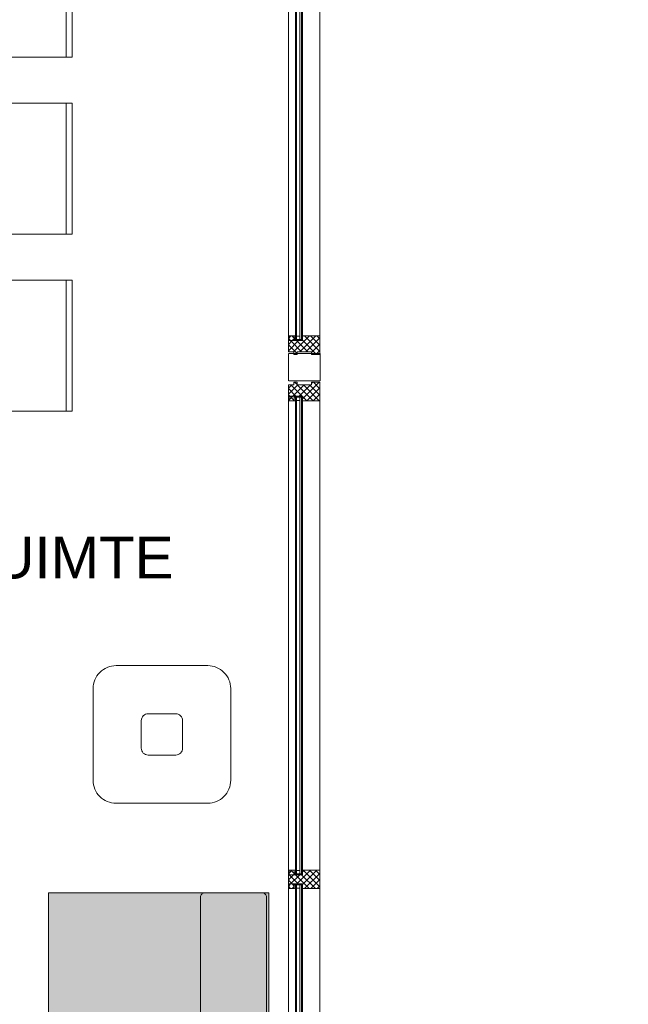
# Model space of a CAD drawing. Header units: millimetres. Extents: x -117530 to 51532, y -61772 to 24900.
# Tile 92 of 175: x -37327 to -35115, y -3676 to -97. Entities that reach past the tile are written whole.
import ezdxf

# ---------------------------------------------------------------- set-up
doc = ezdxf.new("R2010")
doc.units = ezdxf.units.MM
doc.header["$LTSCALE"] = 254
doc.linetypes.add('Dash Style-6', pattern=[0.833282, 0.416718, -0.416565])
for name, color, linetype, lineweight in [('0.01 None', 7, 'Continuous', 0), ('aanzicht lijn', 7, 'Continuous', 0), ('aanzicht stippel', 7, 'Dash Style-6', 0), ('buitenwanden-bestaand', 7, 'Continuous', 0), ('HATCH_REACTORS', 7, 'Continuous', 0), ('inrichtingen-los', 7, 'Continuous', 0), ('LAYER21', 7, 'Continuous', 0), ('LAYER24', 7, 'Continuous', 0), ('LAYER30', 7, 'Continuous', 0), ('LAYER31', 7, 'Continuous', 0), ('tekst', 7, 'Continuous', 0)]:
    doc.layers.add(name, color=color, linetype=linetype, lineweight=lineweight)
doc.styles.add('Arial', font='Arial')
pattern_1 = [(135, (11.314, 11.314), (11.31371, 11.31371), [])]
pattern_2 = [(45, (11.314, -11.314), (11.31371, -11.31371), [])]
pattern_3 = [(45, (17.678, -17.678), (17.67767, -17.67767), [])]
pattern_4 = [(135, (17.678, 17.678), (17.67767, 17.67767), [])]

# ---------------------------------------------------------------- blocks, each defined once
blk = doc.blocks.new('H31A2-HO')
at = {"layer": 'HATCH_REACTORS', "linetype": 'Continuous', "lineweight": 0}
h = blk.add_hatch(dxfattribs=at)
h.set_pattern_fill('ARKEY_normaala_26', style=0, pattern_type=2)
h.set_pattern_definition(pattern_2)
h.paths.add_polyline_path([(0, 0), (0, 30), (9, 30), (9, 83), (0, 83), (0, 94), (9, 94), (9, 114), (50, 114), (50, 63), (67, 63), (67, 0)])
at = {"layer": 'LAYER31', "linetype": 'Continuous', "lineweight": 0}
h = blk.add_hatch(dxfattribs=at)
h.set_pattern_fill('ARKEY_normaala_23', style=0, pattern_type=2)
h.set_pattern_definition(pattern_1)
h.paths.add_polyline_path([(0, 0), (0, 30), (9, 30), (9, 83), (0, 83), (0, 94), (9, 94), (9, 114), (50, 114), (50, 63), (67, 63), (67, 0)])
at = {"layer": 'HATCH_REACTORS', "color": 1, "lineweight": 0, "flags": 128}
blk.add_lwpolyline([(0, 0), (0, 30), (9, 30), (9, 83), (0, 83), (0, 94), (9, 94), (9, 114), (50, 114), (50, 63), (67, 63), (67, 0)], close=True, dxfattribs=at)
at = {"layer": 'LAYER31', "color": 7, "linetype": 'Continuous', "lineweight": 0, "flags": 128}
blk.add_lwpolyline([(0, 0), (0, 30), (9, 30), (9, 83), (0, 83), (0, 94), (9, 94), (9, 114), (50, 114), (50, 63), (67, 63), (67, 0)], close=True, dxfattribs=at)
blk = doc.blocks.new('LYA---HO')
at = {"layer": 'LAYER31', "color": 1}
blk.add_blockref('H31A2-HO', (0, 0), dxfattribs=at)
blk = doc.blocks.new('H31A7-HO')
at = {"layer": 'HATCH_REACTORS', "linetype": 'Continuous', "lineweight": 0}
h = blk.add_hatch(dxfattribs=at)
h.set_pattern_fill('ARKEY_normaala_26', style=0, pattern_type=2)
h.set_pattern_definition(pattern_2)
h.paths.add_polyline_path([(0, 0), (0, 63), (17, 63), (17, 114), (50, 114), (50, 63), (67, 63), (67, 0)])
at = {"layer": 'LAYER31', "linetype": 'Continuous', "lineweight": 0}
h = blk.add_hatch(dxfattribs=at)
h.set_pattern_fill('ARKEY_normaala_23', style=0, pattern_type=2)
h.set_pattern_definition(pattern_1)
h.paths.add_polyline_path([(0, 0), (0, 63), (17, 63), (17, 114), (50, 114), (50, 63), (67, 63), (67, 0)])
at = {"layer": 'HATCH_REACTORS', "color": 1, "lineweight": 0, "flags": 128}
blk.add_lwpolyline([(0, 0), (0, 63), (17, 63), (17, 114), (50, 114), (50, 63), (67, 63), (67, 0)], close=True, dxfattribs=at)
at = {"layer": 'LAYER31', "color": 7, "linetype": 'Continuous', "lineweight": 0, "flags": 128}
blk.add_lwpolyline([(0, 0), (0, 63), (17, 63), (17, 114), (50, 114), (50, 63), (67, 63), (67, 0)], close=True, dxfattribs=at)
blk = doc.blocks.new('TYAY--HO')
at = {"layer": 'LAYER31', "color": 1}
blk.add_blockref('H31A7-HO', (-33.5, 0), dxfattribs=at)
blk = doc.blocks.new('RYA---HO')
at = {"layer": 'LAYER31', "color": 17, "xscale": -1, "rotation": 5.600800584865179e-05}
blk.add_blockref('H31A2-HO', (0, 0), dxfattribs=at)
blk = doc.blocks.new('P-A17X')
at = {"layer": 'HATCH_REACTORS', "linetype": 'Continuous', "lineweight": 0}
h = blk.add_hatch(dxfattribs=at)
h.set_pattern_fill('ARKEY_normaala_26', style=0, pattern_type=2)
h.set_pattern_definition(pattern_2)
h.paths.add_polyline_path([(50, 32), (50, 13), (67, 13), (67, 32)])
h = blk.add_hatch(dxfattribs=at)
h.set_pattern_fill('ARKEY_normaala_7', style=0, pattern_type=2)
h.set_pattern_definition(pattern_3)
h.paths.add_polyline_path([(67, 13), (68, 9), (54, 9), (54, 13)])
h = blk.add_hatch(dxfattribs=at)
h.set_pattern_fill('ARKEY_normaala_8', style=0, pattern_type=2)
h.set_pattern_definition(pattern_4)
h.paths.add_polyline_path([(67, 13), (68, 9), (54, 9), (54, 13)])
h = blk.add_hatch(dxfattribs=at)
h.set_pattern_fill('ARKEY_normaala_7', style=0, pattern_type=2)
h.set_pattern_definition(pattern_3)
h.paths.add_polyline_path([(1773.4, 13), (1772.4, 9), (1786.3, 9), (1786.3, 13)])
h = blk.add_hatch(dxfattribs=at)
h.set_pattern_fill('ARKEY_normaala_8', style=0, pattern_type=2)
h.set_pattern_definition(pattern_4)
h.paths.add_polyline_path([(1773.4, 13), (1772.4, 9), (1786.3, 9), (1786.3, 13)])
h = blk.add_hatch(dxfattribs=at)
h.set_pattern_fill('ARKEY_normaala_26', style=0, pattern_type=2)
h.set_pattern_definition(pattern_2)
h.paths.add_polyline_path([(1790.2, 32), (1790.2, 13), (1773.4, 13), (1773.2, 32)])
h = blk.add_hatch(dxfattribs=at)
h.set_pattern_fill('ARKEY_normaala_26', style=0, pattern_type=2)
h.set_pattern_definition(pattern_2)
h.paths.add_polyline_path([(1823.2, 32), (1823.2, 13), (1840.2, 13), (1840.2, 32)])
h = blk.add_hatch(dxfattribs=at)
h.set_pattern_fill('ARKEY_normaala_7', style=0, pattern_type=2)
h.set_pattern_definition(pattern_3)
h.paths.add_polyline_path([(1840.2, 13), (1841.2, 9), (1827.2, 9), (1827.2, 13)])
h = blk.add_hatch(dxfattribs=at)
h.set_pattern_fill('ARKEY_normaala_8', style=0, pattern_type=2)
h.set_pattern_definition(pattern_4)
h.paths.add_polyline_path([(1840.2, 13), (1841.2, 9), (1827.2, 9), (1827.2, 13)])
h = blk.add_hatch(dxfattribs=at)
h.set_pattern_fill('ARKEY_normaala_7', style=0, pattern_type=2)
h.set_pattern_definition(pattern_3)
h.paths.add_polyline_path([(3546.6, 13), (3545.6, 9), (3559.5, 9), (3559.5, 13)])
h = blk.add_hatch(dxfattribs=at)
h.set_pattern_fill('ARKEY_normaala_8', style=0, pattern_type=2)
h.set_pattern_definition(pattern_4)
h.paths.add_polyline_path([(3546.6, 13), (3545.6, 9), (3559.5, 9), (3559.5, 13)])
h = blk.add_hatch(dxfattribs=at)
h.set_pattern_fill('ARKEY_normaala_26', style=0, pattern_type=2)
h.set_pattern_definition(pattern_2)
h.paths.add_polyline_path([(3563.5, 32), (3563.5, 13), (3546.6, 13), (3546.5, 32)])
h = blk.add_hatch(dxfattribs=at)
h.set_pattern_fill('ARKEY_normaala_7', style=0, pattern_type=2)
h.set_pattern_definition(pattern_3)
h.paths.add_polyline_path([(54, -13), (68, -13), (67, -17), (54, -17)])
h = blk.add_hatch(dxfattribs=at)
h.set_pattern_fill('ARKEY_normaala_8', style=0, pattern_type=2)
h.set_pattern_definition(pattern_4)
h.paths.add_polyline_path([(54, -13), (68, -13), (67, -17), (54, -17)])
h = blk.add_hatch(dxfattribs=at)
h.set_pattern_fill('ARKEY_normaala_7', style=0, pattern_type=2)
h.set_pattern_definition(pattern_3)
h.paths.add_polyline_path([(1786.3, -13), (1772.4, -13), (1773.4, -17), (1786.3, -17)])
h = blk.add_hatch(dxfattribs=at)
h.set_pattern_fill('ARKEY_normaala_8', style=0, pattern_type=2)
h.set_pattern_definition(pattern_4)
h.paths.add_polyline_path([(1786.3, -13), (1772.4, -13), (1773.4, -17), (1786.3, -17)])
h = blk.add_hatch(dxfattribs=at)
h.set_pattern_fill('ARKEY_normaala_7', style=0, pattern_type=2)
h.set_pattern_definition(pattern_3)
h.paths.add_polyline_path([(1827.2, -13), (1841.2, -13), (1840.2, -17), (1827.2, -17)])
h = blk.add_hatch(dxfattribs=at)
h.set_pattern_fill('ARKEY_normaala_8', style=0, pattern_type=2)
h.set_pattern_definition(pattern_4)
h.paths.add_polyline_path([(1827.2, -13), (1841.2, -13), (1840.2, -17), (1827.2, -17)])
h = blk.add_hatch(dxfattribs=at)
h.set_pattern_fill('ARKEY_normaala_7', style=0, pattern_type=2)
h.set_pattern_definition(pattern_3)
h.paths.add_polyline_path([(3559.5, -13), (3545.6, -13), (3546.6, -17), (3559.5, -17)])
h = blk.add_hatch(dxfattribs=at)
h.set_pattern_fill('ARKEY_normaala_8', style=0, pattern_type=2)
h.set_pattern_definition(pattern_4)
h.paths.add_polyline_path([(3559.5, -13), (3545.6, -13), (3546.6, -17), (3559.5, -17)])
at = {"layer": 'LAYER31', "linetype": 'Continuous', "lineweight": 0}
h = blk.add_hatch(dxfattribs=at)
h.set_pattern_fill('ARKEY_normaala_23', style=0, pattern_type=2)
h.set_pattern_definition(pattern_1)
h.paths.add_polyline_path([(50, 32), (50, 13), (67, 13), (67, 32)])
h = blk.add_hatch(dxfattribs=at)
h.set_pattern_fill('ARKEY_normaala_23', style=0, pattern_type=2)
h.set_pattern_definition(pattern_1)
h.paths.add_polyline_path([(1790.2, 32), (1790.2, 13), (1773.4, 13), (1773.2, 32)])
h = blk.add_hatch(dxfattribs=at)
h.set_pattern_fill('ARKEY_normaala_23', style=0, pattern_type=2)
h.set_pattern_definition(pattern_1)
h.paths.add_polyline_path([(1823.2, 32), (1823.2, 13), (1840.2, 13), (1840.2, 32)])
h = blk.add_hatch(dxfattribs=at)
h.set_pattern_fill('ARKEY_normaala_23', style=0, pattern_type=2)
h.set_pattern_definition(pattern_1)
h.paths.add_polyline_path([(3563.5, 32), (3563.5, 13), (3546.6, 13), (3546.5, 32)])
at = {"layer": 'HATCH_REACTORS', "color": 1, "lineweight": 0, "flags": 128}
for points in [[(50, 32), (50, 13), (67, 13), (67, 32)], [(67, 13), (68, 9), (54, 9), (54, 13), (67, 13)], [(67, 13), (68, 9), (54, 9), (54, 13), (67, 13)], [(54, 9), (1786.3, 9), (1786.3, 5), (54, 5)], [(1773.4, 13), (1772.4, 9), (1786.3, 9), (1786.3, 13), (1773.4, 13)], [(1773.4, 13), (1772.4, 9), (1786.3, 9), (1786.3, 13), (1773.4, 13)], [(1790.2, 32), (1790.2, 13), (1773.4, 13), (1773.2, 32)], [(1823.2, 32), (1823.2, 13), (1840.2, 13), (1840.2, 32)], [(1840.2, 13), (1841.2, 9), (1827.2, 9), (1827.2, 13), (1840.2, 13)], [(1840.2, 13), (1841.2, 9), (1827.2, 9), (1827.2, 13), (1840.2, 13)], [(1827.2, 9), (3559.5, 9), (3559.5, 5), (1827.2, 5)], [(3546.6, 13), (3545.6, 9), (3559.5, 9), (3559.5, 13), (3546.6, 13)], [(3546.6, 13), (3545.6, 9), (3559.5, 9), (3559.5, 13), (3546.6, 13)], [(3563.5, 32), (3563.5, 13), (3546.6, 13), (3546.5, 32)], [(54, -13), (1786.3, -13), (1786.3, -7), (54, -7)], [(54, -13), (68, -13), (67, -17), (54, -17), (54, -13)], [(54, -13), (68, -13), (67, -17), (54, -17), (54, -13)], [(1786.3, -13), (1772.4, -13), (1773.4, -17), (1786.3, -17), (1786.3, -13)], [(1786.3, -13), (1772.4, -13), (1773.4, -17), (1786.3, -17), (1786.3, -13)], [(1827.2, -13), (3559.5, -13), (3559.5, -7), (1827.2, -7)], [(1827.2, -13), (1841.2, -13), (1840.2, -17), (1827.2, -17), (1827.2, -13)], [(1827.2, -13), (1841.2, -13), (1840.2, -17), (1827.2, -17), (1827.2, -13)], [(3559.5, -13), (3545.6, -13), (3546.6, -17), (3559.5, -17), (3559.5, -13)], [(3559.5, -13), (3545.6, -13), (3546.6, -17), (3559.5, -17), (3559.5, -13)]]:
    blk.add_lwpolyline(points, close=True, dxfattribs=at)
at = {"layer": 'LAYER31', "color": 4, "linetype": 'Continuous', "lineweight": 0}
for p, q in [((50, 34), (1790.2, 34)), ((54, 9), (1786.3, 9)), ((54, 5), (54, 9)), ((54, 5), (1786.3, 5)), ((1786.3, 5), (1786.3, 9)), ((1823.2, 34), (3563.5, 34)), ((1827.2, 9), (3559.5, 9)), ((1827.2, 5), (1827.2, 9)), ((1827.2, 5), (3559.5, 5)), ((3559.5, 5), (3559.5, 9)), ((54, -7), (1786.3, -7)), ((54, -13), (54, -7)), ((54, -13), (1786.3, -13)), ((67, -17), (1786.3, -17)), ((1786.3, -13), (1786.3, -7)), ((1827.2, -7), (3559.5, -7)), ((1827.2, -13), (1827.2, -7)), ((1827.2, -13), (3559.5, -13)), ((1840.2, -17), (3559.5, -17)), ((3559.5, -13), (3559.5, -7)), ((67, -80), (1773.2, -80)), ((1840.2, -80), (3546.5, -80))]:
    blk.add_line(p, q, dxfattribs=at)
at = {"layer": 'LAYER31', "color": 7, "linetype": 'Continuous', "lineweight": 0, "flags": 128}
for points in [[(50, 32), (50, 13), (67, 13), (67, 32)], [(1790.2, 32), (1790.2, 13), (1773.4, 13), (1773.2, 32)], [(1823.2, 32), (1823.2, 13), (1840.2, 13), (1840.2, 32)], [(3563.5, 32), (3563.5, 13), (3546.6, 13), (3546.5, 32)]]:
    blk.add_lwpolyline(points, close=True, dxfattribs=at)
at = {"layer": 'LAYER31', "color": 4, "linetype": 'Continuous', "lineweight": 0, "flags": 128}
for points in [[(67, 13), (68, 9), (54, 9), (54, 13), (67, 13)], [(54, -7), (54, 5), (66, 5), (66, -7), (54, -7)], [(1773.4, 13), (1772.4, 9), (1786.3, 9), (1786.3, 13), (1773.4, 13)], [(1786.3, -7), (1786.3, 5), (1774.3, 5), (1774.3, -7), (1786.3, -7)], [(1840.2, 13), (1841.2, 9), (1827.2, 9), (1827.2, 13), (1840.2, 13)], [(1827.2, -7), (1827.2, 5), (1839.2, 5), (1839.2, -7), (1827.2, -7)], [(3546.6, 13), (3545.6, 9), (3559.5, 9), (3559.5, 13), (3546.6, 13)], [(3559.5, -7), (3559.5, 5), (3547.6, 5), (3547.6, -7), (3559.5, -7)], [(54, -13), (68, -13), (67, -17), (54, -17), (54, -13)], [(1786.3, -13), (1772.4, -13), (1773.4, -17), (1786.3, -17), (1786.3, -13)], [(1827.2, -13), (1841.2, -13), (1840.2, -17), (1827.2, -17), (1827.2, -13)], [(3559.5, -13), (3545.6, -13), (3546.6, -17), (3559.5, -17), (3559.5, -13)]]:
    blk.add_lwpolyline(points, dxfattribs=at)
at = {"layer": 'LAYER31', "color": 1}
for name, p in [('LYA---HO', (0, -80)), ('TYAY--HO', (1806.8, -80)), ('RYA---HO', (3613.5, -80))]:
    blk.add_blockref(name, p, dxfattribs=at)
blk = doc.blocks.new('Group-133-1')
at = {"layer": 'aanzicht stippel', "color": 17, "lineweight": 0, "flags": 128}
blk.add_lwpolyline([(-89111, 8438.3), (-89003.9, 8438.3), (-89003.9, 8914.4), (-89111, 8914.4), (-89218.2, 8914.4), (-89218.2, 8438.3)], close=True, dxfattribs=at)
at = {"layer": 'inrichtingen-los', "color": 17, "lineweight": 0, "flags": 128}
for points in [[(-88896.8, 8438.3), (-88789.6, 8438.3), (-88789.6, 8914.4), (-88896.8, 8914.4), (-89003.9, 8914.4), (-89003.9, 8438.3)], [(-88789.6, 8914.4), (-88789.6, 8438.3), (-88768.2, 8438.3), (-88768.2, 8914.4)]]:
    blk.add_lwpolyline(points, close=True, dxfattribs=at)
blk = doc.blocks.new('Group-134-1')
at = {"layer": 'aanzicht stippel', "color": 17, "lineweight": 0, "flags": 128}
blk.add_lwpolyline([(-89111, 9081.1), (-89003.9, 9081.1), (-89003.9, 9557.3), (-89111, 9557.3), (-89218.2, 9557.3), (-89218.2, 9081.1)], close=True, dxfattribs=at)
at = {"layer": 'inrichtingen-los', "color": 17, "lineweight": 0, "flags": 128}
for points in [[(-88896.8, 9081.1), (-88789.6, 9081.1), (-88789.6, 9557.3), (-88896.8, 9557.3), (-89003.9, 9557.3), (-89003.9, 9081.1)], [(-88789.6, 9557.3), (-88789.6, 9081.1), (-88768.2, 9081.1), (-88768.2, 9557.3)]]:
    blk.add_lwpolyline(points, close=True, dxfattribs=at)
blk = doc.blocks.new('Group-135-1')
at = {"layer": 'aanzicht stippel', "color": 17, "lineweight": 0, "flags": 128}
blk.add_lwpolyline([(-89896.8, 8438.3), (-90003.9, 8438.3), (-90003.9, 8914.4), (-89896.8, 8914.4), (-89789.6, 8914.4), (-89789.6, 8438.3)], close=True, dxfattribs=at)
at = {"layer": 'inrichtingen-los', "color": 17, "lineweight": 0, "flags": 128}
for points in [[(-90218.2, 8914.4), (-90218.2, 8438.3), (-90239.6, 8438.3), (-90239.6, 8914.4)], [(-90111, 8438.3), (-90218.2, 8438.3), (-90218.2, 8914.4), (-90111, 8914.4), (-90003.9, 8914.4), (-90003.9, 8438.3)]]:
    blk.add_lwpolyline(points, close=True, dxfattribs=at)
blk = doc.blocks.new('Group-136-1')
at = {"layer": 'aanzicht stippel', "color": 17, "lineweight": 0, "flags": 128}
blk.add_lwpolyline([(-89896.8, 9081.1), (-90003.9, 9081.1), (-90003.9, 9557.3), (-89896.8, 9557.3), (-89789.6, 9557.3), (-89789.6, 9081.1)], close=True, dxfattribs=at)
at = {"layer": 'inrichtingen-los', "color": 17, "lineweight": 0, "flags": 128}
for points in [[(-90218.2, 9557.3), (-90218.2, 9081.1), (-90239.6, 9081.1), (-90239.6, 9557.3)], [(-90111, 9081.1), (-90218.2, 9081.1), (-90218.2, 9557.3), (-90111, 9557.3), (-90003.9, 9557.3), (-90003.9, 9081.1)]]:
    blk.add_lwpolyline(points, close=True, dxfattribs=at)
blk = doc.blocks.new('Group-137-1')
at = {"layer": 'aanzicht stippel', "color": 17, "lineweight": 0, "flags": 128}
blk.add_lwpolyline([(-89111, 7152.5), (-89003.9, 7152.5), (-89003.9, 7628.7), (-89111, 7628.7), (-89218.2, 7628.7), (-89218.2, 7152.5)], close=True, dxfattribs=at)
at = {"layer": 'inrichtingen-los', "color": 17, "lineweight": 0, "flags": 128}
for points in [[(-88896.8, 7152.5), (-88789.6, 7152.5), (-88789.6, 7628.7), (-88896.8, 7628.7), (-89003.9, 7628.7), (-89003.9, 7152.5)], [(-88789.6, 7628.7), (-88789.6, 7152.5), (-88768.2, 7152.5), (-88768.2, 7628.7)]]:
    blk.add_lwpolyline(points, close=True, dxfattribs=at)
blk = doc.blocks.new('Group-138-1')
at = {"layer": 'aanzicht stippel', "color": 17, "lineweight": 0, "flags": 128}
blk.add_lwpolyline([(-89111, 7795.4), (-89003.9, 7795.4), (-89003.9, 8271.6), (-89111, 8271.6), (-89218.2, 8271.6), (-89218.2, 7795.4)], close=True, dxfattribs=at)
at = {"layer": 'inrichtingen-los', "color": 17, "lineweight": 0, "flags": 128}
for points in [[(-88896.8, 7795.4), (-88789.6, 7795.4), (-88789.6, 8271.6), (-88896.8, 8271.6), (-89003.9, 8271.6), (-89003.9, 7795.4)], [(-88789.6, 8271.6), (-88789.6, 7795.4), (-88768.2, 7795.4), (-88768.2, 8271.6)]]:
    blk.add_lwpolyline(points, close=True, dxfattribs=at)
blk = doc.blocks.new('Group-139-1')
at = {"layer": 'aanzicht stippel', "color": 17, "lineweight": 0, "flags": 128}
blk.add_lwpolyline([(-89896.8, 7152.5), (-90003.9, 7152.5), (-90003.9, 7628.7), (-89896.8, 7628.7), (-89789.6, 7628.7), (-89789.6, 7152.5)], close=True, dxfattribs=at)
at = {"layer": 'inrichtingen-los', "color": 17, "lineweight": 0, "flags": 128}
for points in [[(-90218.2, 7628.7), (-90218.2, 7152.5), (-90239.6, 7152.5), (-90239.6, 7628.7)], [(-90111, 7152.5), (-90218.2, 7152.5), (-90218.2, 7628.7), (-90111, 7628.7), (-90003.9, 7628.7), (-90003.9, 7152.5)]]:
    blk.add_lwpolyline(points, close=True, dxfattribs=at)
blk = doc.blocks.new('Group-140-1')
at = {"layer": 'aanzicht stippel', "color": 17, "lineweight": 0, "flags": 128}
blk.add_lwpolyline([(-89896.8, 7795.4), (-90003.9, 7795.4), (-90003.9, 8271.6), (-89896.8, 8271.6), (-89789.6, 8271.6), (-89789.6, 7795.4)], close=True, dxfattribs=at)
at = {"layer": 'inrichtingen-los', "color": 17, "lineweight": 0, "flags": 128}
for points in [[(-90218.2, 8271.6), (-90218.2, 7795.4), (-90239.6, 7795.4), (-90239.6, 8271.6)], [(-90111, 7795.4), (-90218.2, 7795.4), (-90218.2, 8271.6), (-90111, 8271.6), (-90003.9, 8271.6), (-90003.9, 7795.4)]]:
    blk.add_lwpolyline(points, close=True, dxfattribs=at)
blk = doc.blocks.new('Group-141-1')
at = {"layer": 'inrichtingen-los', "color": 17, "lineweight": 0, "flags": 128}
blk.add_lwpolyline([(-89003.9, 9752.9), (-90003.9, 9752.9), (-90003.9, 6952.9), (-89003.9, 6952.9)], close=True, dxfattribs=at)
at = {"layer": 'inrichtingen-los', "color": 17}
for name in ['Group-136-1', 'Group-134-1', 'Group-135-1', 'Group-133-1', 'Group-140-1', 'Group-138-1', 'Group-139-1', 'Group-137-1']:
    blk.add_blockref(name, (0, 0), dxfattribs=at)
blk = doc.blocks.new('Group-142-1')
at = {"layer": 'buitenwanden-bestaand', "color": 17}
blk.add_blockref('Group-141-1', (0, 0), dxfattribs=at)
blk = doc.blocks.new('Group-144-1')
at = {"layer": 'inrichtingen-los', "linetype": 'Continuous', "lineweight": 0, "true_color": 0x99aa00}
for points in [[(-88053.8, 5401.1), (-88853.8, 5401.1), (-88853.8, 4642.1), (-88053.8, 4642.1)], [(-88077.1, 5401.1), (-88076.7, 5401.1), (-88076.3, 5401.1), (-88076, 5401.1), (-88075.6, 5401.1), (-88075.2, 5401), (-88074.8, 5401), (-88074.5, 5400.9), (-88074.1, 5400.8), (-88073.7, 5400.8), (-88073.4, 5400.7), (-88073, 5400.6), (-88072.6, 5400.5), (-88072.3, 5400.4), (-88071.9, 5400.2), (-88071.6, 5400.1), (-88071.2, 5400), (-88070.9, 5399.8), (-88070.5, 5399.7), (-88070.2, 5399.5), (-88069.9, 5399.3), (-88069.5, 5399.1), (-88069.2, 5398.9), (-88068.9, 5398.7), (-88068.6, 5398.5), (-88068.3, 5398.3), (-88068, 5398.1), (-88067.7, 5397.9), (-88067.4, 5397.6), (-88067.1, 5397.4), (-88066.8, 5397.2), (-88066.5, 5396.9), (-88066.3, 5396.6), (-88066, 5396.4), (-88065.7, 5396.1), (-88065.5, 5395.8), (-88065.2, 5395.5), (-88065, 5395.2), (-88064.8, 5394.9), (-88064.6, 5394.6), (-88064.3, 5394.3), (-88064.1, 5394), (-88063.9, 5393.7), (-88063.8, 5393.4), (-88063.6, 5393), (-88063.4, 5392.7), (-88063.2, 5392.3), (-88063.1, 5392), (-88062.9, 5391.7), (-88062.8, 5391.3), (-88062.7, 5391), (-88062.5, 5390.6), (-88062.4, 5390.2), (-88062.3, 5389.9), (-88062.2, 5389.5), (-88062.1, 5389.2), (-88062.1, 5388.8), (-88062, 5388.4), (-88061.9, 5388), (-88061.9, 5387.7), (-88061.8, 5387.3), (-88061.8, 5386.9), (-88061.8, 5386.5), (-88061.8, 5386.2), (-88061.8, 5385.8), (-88061.8, 4665.1), (-88061.8, 4665.1), (-88061.8, 4664.7), (-88061.8, 4664.4), (-88061.8, 4664), (-88061.8, 4663.6), (-88061.9, 4663.2), (-88061.9, 4662.9), (-88062, 4662.5), (-88062.1, 4662.1), (-88062.1, 4661.8), (-88062.2, 4661.4), (-88062.3, 4661), (-88062.4, 4660.7), (-88062.5, 4660.3), (-88062.7, 4660), (-88062.8, 4659.6), (-88062.9, 4659.3), (-88063.1, 4658.9), (-88063.2, 4658.6), (-88063.4, 4658.2), (-88063.6, 4657.9), (-88063.8, 4657.6), (-88063.9, 4657.2), (-88064.1, 4656.9), (-88064.3, 4656.6), (-88064.6, 4656.3), (-88064.8, 4656), (-88065, 4655.7), (-88065.2, 4655.4), (-88065.5, 4655.1), (-88065.7, 4654.8), (-88066, 4654.6), (-88066.3, 4654.3), (-88066.5, 4654), (-88066.8, 4653.8), (-88067.1, 4653.5), (-88067.4, 4653.3), (-88067.7, 4653), (-88068, 4652.8), (-88068.3, 4652.6), (-88068.6, 4652.4), (-88068.9, 4652.2), (-88069.2, 4652), (-88069.5, 4651.8), (-88069.9, 4651.6), (-88070.2, 4651.4), (-88070.5, 4651.3), (-88070.9, 4651.1), (-88071.2, 4651), (-88071.6, 4650.8), (-88071.9, 4650.7), (-88072.3, 4650.6), (-88072.6, 4650.5), (-88073, 4650.3), (-88073.4, 4650.3), (-88073.7, 4650.2), (-88074.1, 4650.1), (-88074.5, 4650), (-88074.8, 4650), (-88075.2, 4649.9), (-88075.6, 4649.9), (-88076, 4649.8), (-88076.3, 4649.8), (-88076.7, 4649.8), (-88077.1, 4649.8), (-88286.4, 4649.8), (-88286.8, 4649.8), (-88287.2, 4649.8), (-88287.6, 4649.8), (-88287.9, 4649.9), (-88288.3, 4649.9), (-88288.7, 4650), (-88289.1, 4650), (-88289.4, 4650.1), (-88289.8, 4650.2), (-88290.2, 4650.3), (-88290.5, 4650.3), (-88290.9, 4650.5), (-88291.2, 4650.6), (-88291.6, 4650.7), (-88291.9, 4650.8), (-88292.3, 4651), (-88292.6, 4651.1), (-88293, 4651.3), (-88293.3, 4651.4), (-88293.7, 4651.6), (-88294, 4651.8), (-88294.3, 4652), (-88294.6, 4652.2), (-88294.9, 4652.4), (-88295.3, 4652.6), (-88295.6, 4652.8), (-88295.9, 4653), (-88296.2, 4653.3), (-88296.4, 4653.5), (-88296.7, 4653.8), (-88297, 4654), (-88297.3, 4654.3), (-88297.5, 4654.6), (-88297.8, 4654.8), (-88298, 4655.1), (-88298.3, 4655.4), (-88298.5, 4655.7), (-88298.7, 4656), (-88299, 4656.3), (-88299.2, 4656.6), (-88299.4, 4656.9), (-88299.6, 4657.2), (-88299.8, 4657.6), (-88300, 4657.9), (-88300.1, 4658.2), (-88300.3, 4658.6), (-88300.4, 4658.9), (-88300.6, 4659.3), (-88300.7, 4659.6), (-88300.9, 4660), (-88301, 4660.3), (-88301.1, 4660.7), (-88301.2, 4661), (-88301.3, 4661.4), (-88301.4, 4661.8), (-88301.5, 4662.1), (-88301.5, 4662.5), (-88301.6, 4662.9), (-88301.6, 4663.2), (-88301.7, 4663.6), (-88301.7, 4664), (-88301.7, 4664.4), (-88301.8, 4664.7), (-88301.8, 4665.1), (-88301.8, 5385.8), (-88301.8, 5385.8), (-88301.8, 5386.2), (-88301.7, 5386.5), (-88301.7, 5386.9), (-88301.7, 5387.3), (-88301.6, 5387.7), (-88301.6, 5388), (-88301.5, 5388.4), (-88301.5, 5388.8), (-88301.4, 5389.2), (-88301.3, 5389.5), (-88301.2, 5389.9), (-88301.1, 5390.2), (-88301, 5390.6), (-88300.9, 5391), (-88300.7, 5391.3), (-88300.6, 5391.7), (-88300.4, 5392), (-88300.3, 5392.3), (-88300.1, 5392.7), (-88300, 5393), (-88299.8, 5393.4), (-88299.6, 5393.7), (-88299.4, 5394), (-88299.2, 5394.3), (-88299, 5394.6), (-88298.7, 5394.9), (-88298.5, 5395.2), (-88298.3, 5395.5), (-88298, 5395.8), (-88297.8, 5396.1), (-88297.5, 5396.4), (-88297.3, 5396.6), (-88297, 5396.9), (-88296.7, 5397.2), (-88296.4, 5397.4), (-88296.2, 5397.6), (-88295.9, 5397.9), (-88295.6, 5398.1), (-88295.3, 5398.3), (-88294.9, 5398.5), (-88294.6, 5398.7), (-88294.3, 5398.9), (-88294, 5399.1), (-88293.7, 5399.3), (-88293.3, 5399.5), (-88293, 5399.7), (-88292.6, 5399.8), (-88292.3, 5400), (-88291.9, 5400.1), (-88291.6, 5400.2), (-88291.2, 5400.4), (-88290.9, 5400.5), (-88290.5, 5400.6), (-88290.2, 5400.7), (-88289.8, 5400.8), (-88289.4, 5400.8), (-88289.1, 5400.9), (-88288.7, 5401), (-88288.3, 5401), (-88287.9, 5401.1), (-88287.6, 5401.1), (-88287.2, 5401.1), (-88286.8, 5401.1), (-88286.4, 5401.1)], [(-88045.8, 4442.1), (-88845.8, 4442.1), (-88845.8, 3683.1), (-88045.8, 3683.1)], [(-88069.1, 4442.1), (-88068.7, 4442.1), (-88068.3, 4442.1), (-88068, 4442.1), (-88067.6, 4442.1), (-88067.2, 4442), (-88066.8, 4442), (-88066.5, 4441.9), (-88066.1, 4441.8), (-88065.7, 4441.8), (-88065.4, 4441.7), (-88065, 4441.6), (-88064.6, 4441.5), (-88064.3, 4441.4), (-88063.9, 4441.2), (-88063.6, 4441.1), (-88063.2, 4441), (-88062.9, 4440.8), (-88062.5, 4440.7), (-88062.2, 4440.5), (-88061.9, 4440.3), (-88061.5, 4440.1), (-88061.2, 4439.9), (-88060.9, 4439.7), (-88060.6, 4439.5), (-88060.3, 4439.3), (-88060, 4439.1), (-88059.7, 4438.9), (-88059.4, 4438.6), (-88059.1, 4438.4), (-88058.8, 4438.2), (-88058.5, 4437.9), (-88058.3, 4437.6), (-88058, 4437.4), (-88057.7, 4437.1), (-88057.5, 4436.8), (-88057.2, 4436.5), (-88057, 4436.2), (-88056.8, 4435.9), (-88056.6, 4435.6), (-88056.3, 4435.3), (-88056.1, 4435), (-88055.9, 4434.7), (-88055.8, 4434.4), (-88055.6, 4434), (-88055.4, 4433.7), (-88055.2, 4433.3), (-88055.1, 4433), (-88054.9, 4432.7), (-88054.8, 4432.3), (-88054.7, 4432), (-88054.5, 4431.6), (-88054.4, 4431.2), (-88054.3, 4430.9), (-88054.2, 4430.5), (-88054.1, 4430.2), (-88054.1, 4429.8), (-88054, 4429.4), (-88053.9, 4429), (-88053.9, 4428.7), (-88053.8, 4428.3), (-88053.8, 4427.9), (-88053.8, 4427.5), (-88053.8, 4427.2), (-88053.8, 4426.8), (-88053.8, 3706.1), (-88053.8, 3706.1), (-88053.8, 3705.7), (-88053.8, 3705.4), (-88053.8, 3705), (-88053.8, 3704.6), (-88053.9, 3704.2), (-88053.9, 3703.9), (-88054, 3703.5), (-88054.1, 3703.1), (-88054.1, 3702.8), (-88054.2, 3702.4), (-88054.3, 3702), (-88054.4, 3701.7), (-88054.5, 3701.3), (-88054.7, 3701), (-88054.8, 3700.6), (-88054.9, 3700.3), (-88055.1, 3699.9), (-88055.2, 3699.6), (-88055.4, 3699.2), (-88055.6, 3698.9), (-88055.8, 3698.6), (-88055.9, 3698.2), (-88056.1, 3697.9), (-88056.3, 3697.6), (-88056.6, 3697.3), (-88056.8, 3697), (-88057, 3696.7), (-88057.2, 3696.4), (-88057.5, 3696.1), (-88057.7, 3695.8), (-88058, 3695.6), (-88058.3, 3695.3), (-88058.5, 3695), (-88058.8, 3694.8), (-88059.1, 3694.5), (-88059.4, 3694.3), (-88059.7, 3694), (-88060, 3693.8), (-88060.3, 3693.6), (-88060.6, 3693.4), (-88060.9, 3693.2), (-88061.2, 3693), (-88061.5, 3692.8), (-88061.9, 3692.6), (-88062.2, 3692.4), (-88062.5, 3692.3), (-88062.9, 3692.1), (-88063.2, 3692), (-88063.6, 3691.8), (-88063.9, 3691.7), (-88064.3, 3691.6), (-88064.6, 3691.5), (-88065, 3691.3), (-88065.4, 3691.3), (-88065.7, 3691.2), (-88066.1, 3691.1), (-88066.5, 3691), (-88066.8, 3691), (-88067.2, 3690.9), (-88067.6, 3690.9), (-88068, 3690.8), (-88068.3, 3690.8), (-88068.7, 3690.8), (-88069.1, 3690.8), (-88278.4, 3690.8), (-88278.8, 3690.8), (-88279.2, 3690.8), (-88279.6, 3690.8), (-88279.9, 3690.9), (-88280.3, 3690.9), (-88280.7, 3691), (-88281.1, 3691), (-88281.4, 3691.1), (-88281.8, 3691.2), (-88282.2, 3691.3), (-88282.5, 3691.3), (-88282.9, 3691.5), (-88283.2, 3691.6), (-88283.6, 3691.7), (-88283.9, 3691.8), (-88284.3, 3692), (-88284.6, 3692.1), (-88285, 3692.3), (-88285.3, 3692.4), (-88285.7, 3692.6), (-88286, 3692.8), (-88286.3, 3693), (-88286.6, 3693.2), (-88286.9, 3693.4), (-88287.3, 3693.6), (-88287.6, 3693.8), (-88287.9, 3694), (-88288.2, 3694.3), (-88288.4, 3694.5), (-88288.7, 3694.8), (-88289, 3695), (-88289.3, 3695.3), (-88289.5, 3695.6), (-88289.8, 3695.8), (-88290, 3696.1), (-88290.3, 3696.4), (-88290.5, 3696.7), (-88290.7, 3697), (-88291, 3697.3), (-88291.2, 3697.6), (-88291.4, 3697.9), (-88291.6, 3698.2), (-88291.8, 3698.6), (-88292, 3698.9), (-88292.1, 3699.2), (-88292.3, 3699.6), (-88292.4, 3699.9), (-88292.6, 3700.3), (-88292.7, 3700.6), (-88292.9, 3701), (-88293, 3701.3), (-88293.1, 3701.7), (-88293.2, 3702), (-88293.3, 3702.4), (-88293.4, 3702.8), (-88293.5, 3703.1), (-88293.5, 3703.5), (-88293.6, 3703.9), (-88293.6, 3704.2), (-88293.7, 3704.6), (-88293.7, 3705), (-88293.7, 3705.4), (-88293.8, 3705.7), (-88293.8, 3706.1), (-88293.8, 4426.8), (-88293.8, 4426.8), (-88293.8, 4427.2), (-88293.7, 4427.5), (-88293.7, 4427.9), (-88293.7, 4428.3), (-88293.6, 4428.7), (-88293.6, 4429), (-88293.5, 4429.4), (-88293.5, 4429.8), (-88293.4, 4430.2), (-88293.3, 4430.5), (-88293.2, 4430.9), (-88293.1, 4431.2), (-88293, 4431.6), (-88292.9, 4432), (-88292.7, 4432.3), (-88292.6, 4432.7), (-88292.4, 4433), (-88292.3, 4433.3), (-88292.1, 4433.7), (-88292, 4434), (-88291.8, 4434.4), (-88291.6, 4434.7), (-88291.4, 4435), (-88291.2, 4435.3), (-88291, 4435.6), (-88290.7, 4435.9), (-88290.5, 4436.2), (-88290.3, 4436.5), (-88290, 4436.8), (-88289.8, 4437.1), (-88289.5, 4437.4), (-88289.3, 4437.6), (-88289, 4437.9), (-88288.7, 4438.2), (-88288.4, 4438.4), (-88288.2, 4438.6), (-88287.9, 4438.9), (-88287.6, 4439.1), (-88287.3, 4439.3), (-88286.9, 4439.5), (-88286.6, 4439.7), (-88286.3, 4439.9), (-88286, 4440.1), (-88285.7, 4440.3), (-88285.3, 4440.5), (-88285, 4440.7), (-88284.6, 4440.8), (-88284.3, 4441), (-88283.9, 4441.1), (-88283.6, 4441.2), (-88283.2, 4441.4), (-88282.9, 4441.5), (-88282.5, 4441.6), (-88282.2, 4441.7), (-88281.8, 4441.8), (-88281.4, 4441.8), (-88281.1, 4441.9), (-88280.7, 4442), (-88280.3, 4442), (-88279.9, 4442.1), (-88279.6, 4442.1), (-88279.2, 4442.1), (-88278.8, 4442.1), (-88278.4, 4442.1)]]:
    blk.add_hatch(color=54, dxfattribs=at).paths.add_polyline_path(points)
at = {"layer": 'inrichtingen-los', "color": 17, "lineweight": 0, "flags": 128}
for points in [[(-88053.8, 5401.1), (-88853.8, 5401.1), (-88853.8, 4642.1), (-88053.8, 4642.1)], [(-88045.8, 4442.1), (-88845.8, 4442.1), (-88845.8, 3683.1), (-88045.8, 3683.1)]]:
    blk.add_lwpolyline(points, close=True, dxfattribs=at)
at = {"layer": 'inrichtingen-los', "color": 17, "lineweight": 0, "elevation": -28800}
for points in [[(-88301.8, 5385.8, -0.414214), (-88286.4, 5401.1), (-88077.1, 5401.1, -0.414214), (-88061.8, 5385.8), (-88061.8, 4665.1, -0.414214), (-88077.1, 4649.8), (-88286.4, 4649.8, -0.414214), (-88301.8, 4665.1)], [(-88293.8, 4426.8, -0.414214), (-88278.4, 4442.1), (-88069.1, 4442.1, -0.414214), (-88053.8, 4426.8), (-88053.8, 3706.1, -0.414214), (-88069.1, 3690.8), (-88278.4, 3690.8, -0.414214), (-88293.8, 3706.1)]]:
    blk.add_lwpolyline(points, format="xyb", close=True, dxfattribs=at)
blk = doc.blocks.new('Group-146-1')
at = {"layer": '0.01 None', "color": 1, "lineweight": 0, "elevation": -28800}
for points in [[(-88691.8, 6143.7, -0.414214), (-88608.4, 6227.1), (-88275.1, 6227.1, -0.414214), (-88191.8, 6143.7), (-88191.8, 5810.4, -0.414214), (-88275.1, 5727.1), (-88608.4, 5727.1, -0.414214), (-88691.8, 5810.4)], [(-88516.8, 6027.1, -0.414214), (-88491.8, 6052.1), (-88391.8, 6052.1, -0.414214), (-88366.8, 6027.1), (-88366.8, 5927.1, -0.414214), (-88391.8, 5902.1), (-88491.8, 5902.1, -0.414214), (-88516.8, 5927.1)]]:
    blk.add_lwpolyline(points, format="xyb", close=True, dxfattribs=at)

msp = doc.modelspace()

# ---------------------------------------------------------------- linework, layer by layer
at = {"layer": '0.01 None', "color": 3, "linetype": 'Dash Style-6', "lineweight": 0}
msp.add_open_spline([(-34028.7, 2943.6, -28800), (-33555.2, 2943.6, -28800), (-32735, 2470, -28800), (-32261.4, 1649.8, -28800), (-32261.4, 1176.3, -28800), (-32261.4, -5892.8, -28800), (-32261.4, -6366.4, -28800), (-32735, -7186.6, -28800), (-33555.2, -7660.1, -28800), (-34028.7, -7660.1, -28800), (-41097.8, -7660.1, -28800), (-41571.4, -7660.1, -28800), (-42391.6, -7186.6, -28800), (-42865.1, -6366.4, -28800), (-42865.1, -5892.8, -28800), (-42865.1, 1176.3, -28800), (-42865.1, 1649.8, -28800), (-42391.6, 2470, -28800), (-41571.4, 2943.6, -28800), (-41097.8, 2943.6, -28800), (-34028.7, 2943.6, -28800)], degree=2, dxfattribs=at)
at = {"layer": 'LAYER21', "color": 2, "linetype": 'Continuous', "lineweight": 0}
for p, q in [((-36235, -1310, -28800), (-36349, -1310, -28800)), ((-36235, -1410, -28800), (-36349, -1410, -28800))]:
    msp.add_line(p, q, dxfattribs=at)
at = {"layer": 'LAYER24', "color": 2, "linetype": 'Continuous', "lineweight": 0}
for p, q in [((-36350, -1310, -28800), (-36350, -1410, -28800)), ((-36235, -1310, -28800), (-36235, -1410, -28800))]:
    msp.add_line(p, q, dxfattribs=at)

# ---------------------------------------------------------------- block references
at = {"layer": '0.01 None', "color": 1}
msp.add_blockref('Group-146-1', (51631.8, -8672.1), dxfattribs=at)
at = {"layer": 'aanzicht lijn', "color": 2}
msp.add_blockref('Group-142-1', (51631.8, -8672.1), dxfattribs=at)
at = {"layer": 'inrichtingen-los', "color": 17}
msp.add_blockref('Group-144-1', (51631.8, -8672.1), dxfattribs=at)
at = {"layer": 'LAYER30', "color": 2, "xscale": -1, "rotation": 90}
for p in [(-36316, 2300, -28800), (-36316, -1415, -28800)]:
    msp.add_blockref('P-A17X', p, dxfattribs=at)

# ---------------------------------------------------------------- texts
at = {"layer": 'tekst', "color": 1, "insert": (-39119.5, -2130.2, -28800), "char_height": 151.525, "attachment_point": 7, "line_spacing_factor": 1.431237, "style": 'Arial'}
msp.add_mtext('ONTSPANINGSRUIMTE', dxfattribs=at)

doc.saveas('drawing.dxf')
